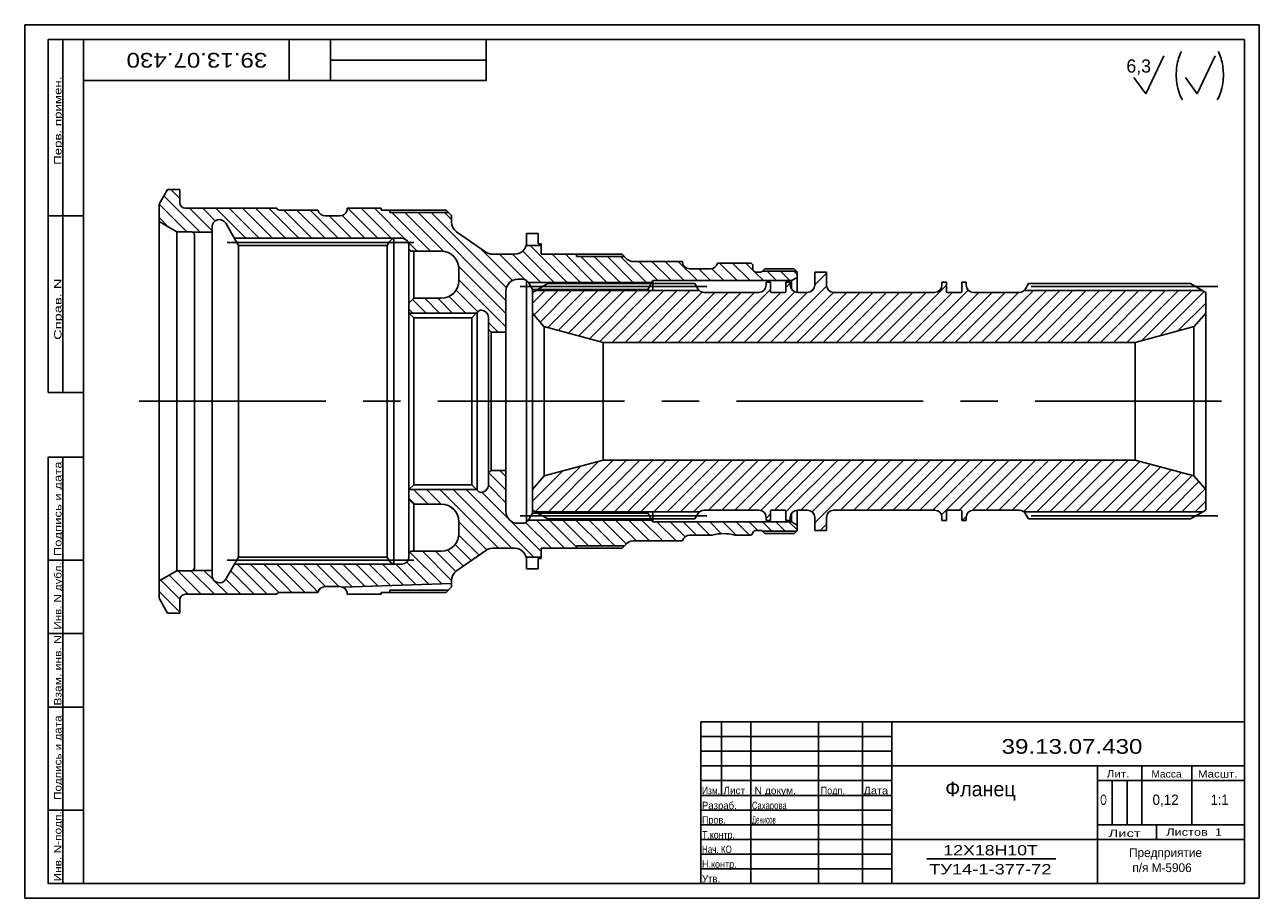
# Model space of a CAD drawing. Header units: millimetres. Extents: x 251 to 1597, y -308 to 286.
# Tile 1 of 7: x 251 to 671, y -130 to 167. Entities that reach past the tile are written whole.
import ezdxf
from ezdxf.enums import TextEntityAlignment as Align

# ---------------------------------------------------------------- set-up
doc = ezdxf.new("R2010")
doc.units = ezdxf.units.MM
doc.linetypes.add('CENTERX2', pattern=[101.6, 63.5, -12.7, 12.7, -12.7])
for name, color, linetype in [('Основной', 7, 'Continuous'), ('Ось', 3, 'CENTERX2'), ('Текст', 5, 'Continuous'), ('Штриховка', 191, 'Continuous')]:
    doc.layers.add(name, color=color, linetype=linetype)
pattern_1 = [(135, (-1e-13, -393.964), (-2.245064, -2.245064), [])]

msp = doc.modelspace()

# ---------------------------------------------------------------- hatches: boundary and pattern name
at = {"layer": 'Штриховка'}
h = msp.add_hatch(dxfattribs=at)
h.set_pattern_fill('ANSI31', color=256, angle=90, style=0)
h.set_pattern_definition([(135, (-464.388, 40.4807), (-2.245064, -2.245064), [])])
h.paths.add_polyline_path([(414.325, 76.485, -0.4142136), (418.325, 80.485), (419.883, 80.485, -0.2490694), (421.954, 79.385), (463.979, 79.385), (464.325, 79.985), (511.42, 79.985), (513.325, 81.085), (513.325, 82.985), (513.145, 83.165), (501.605, 83.165, -0.1941336), (500.911, 82.885), (499.325, 82.885, -0.4142136), (498.325, 83.885), (498.325, 85.385), (497.725, 85.985), (486.275, 85.985, -0.356394), (483.825, 83.985), (476.825, 83.985, -0.4142136), (474.325, 86.485), (457.361, 86.485, -0.1989124), (455.593, 87.217), (454.645, 88.165), (438.325, 88.165), (438.325, 88.985), (426.325, 88.985), (426.325, 91.985), (421.198, 91.985, -0.3419987), (417.325, 88.985), (409.727, 88.985, -0.1539147), (407.433, 89.708), (397.531, 96.642, -0.2446984), (395.825, 99.918), (395.825, 102.085), (394.745, 103.165), (374.825, 103.163), (374.825, 103.983), (371.825, 103.982), (371.825, 104.585), (360.325, 104.585), (360.325, 103.981, -0.3502322), (357.716, 101.985), (352.935, 101.985, -0.3500916), (350.325, 103.98), (337.245, 103.978, -0.3001557), (336.325, 104.585), (305.325, 104.585, -0.4142136), (303.325, 106.585), (303.325, 110.985), (299.212, 110.985), (296.325, 105.985), (296.325, 100.049), (302.325, 96.585), (307.325, 96.585, -0.113237), (307.761, 96.485), (314.325, 96.485), (314.325, 98.243, -0.767327), (318.99, 99.493), (321.94, 94.385), (378.825, 94.385, -0.4142136), (381.325, 91.885), (381.325, 90.585), (381.925, 89.985), (392.325, 89.985, -0.4142136), (398.325, 83.985), (398.325, 79.985, -0.4142136), (392.325, 73.985), (382.925, 73.985), (381.325, 72.385), (381.325, 68.985), (404.325, 68.985), (404.561, 69.22, -0.2536534), (405.881, 69.984, -0.4077191), (408.325, 67.485), (408.325, 63.485), (409.325, 62.485), (414.325, 62.485)])
h = msp.add_hatch(dxfattribs=at)
h.set_pattern_fill('ANSI31', color=256, style=0)
h.set_pattern_definition([(45, (101.3314, -411.3287), (-2.245064, 2.245064), [])])
h.paths.add_polyline_path([(628.347, 58.985), (648.483, 64.38), (652.347, 68.985), (652.347, 75.985), (651.307, 76.585), (590.528, 76.585, -0.1787385), (588.903, 75.985), (573.347, 75.985, -0.4142136), (570.847, 78.485), (570.847, 79.485), (569.347, 79.485), (569.347, 76.285, -0.4142136), (569.047, 75.985), (564.447, 75.985, -0.4142136), (564.147, 76.285), (564.147, 79.485), (562.647, 79.485), (562.647, 78.485, -0.4142136), (560.147, 75.985), (525.847, 75.985, -0.4142136), (523.347, 78.485), (523.347, 82.885), (519.347, 82.885), (519.347, 78.485, -0.4142136), (516.847, 75.985), (513.547, 75.985, -0.4142136), (511.047, 78.485), (511.047, 79.485), (509.547, 79.485), (509.547, 76.285, -0.4142136), (509.247, 75.985), (504.647, 75.985, -0.4142136), (504.347, 76.285), (504.347, 79.485), (502.847, 79.485), (502.847, 78.485, -0.4142136), (500.347, 75.985), (481.79, 75.985, -0.1787385), (480.165, 76.585), (424.386, 76.585), (423.347, 75.985), (423.347, 68.985), (427.21, 64.38), (447.347, 58.985)])
h.paths.add_polyline_path([(447.347, 18.985), (427.347, 13.626), (423.347, 8.985), (423.347, 1.985), (424.386, 1.385), (480.165, 1.385, -0.1787385), (481.79, 1.985), (500.347, 1.985, -0.4142136), (502.847, -0.515), (502.847, -1.515), (504.347, -1.515), (504.347, 1.685, -0.4142136), (504.647, 1.985), (509.247, 1.985, -0.4142136), (509.547, 1.685), (509.547, -1.515), (511.047, -1.515), (511.047, -0.515, -0.4142136), (513.547, 1.985), (516.847, 1.985, -0.4142136), (519.347, -0.515), (519.347, -4.915), (523.347, -4.915), (523.347, -0.515, -0.4142136), (525.847, 1.985), (560.147, 1.985, -0.4142136), (562.647, -0.515), (562.647, -1.515), (564.147, -1.515), (564.147, 1.685, -0.4142136), (564.447, 1.985), (569.047, 1.985, -0.4142136), (569.347, 1.685), (569.347, -1.515), (570.847, -1.515), (570.847, -0.515, -0.4142136), (573.347, 1.985), (588.903, 1.985, -0.1787385), (590.528, 1.385), (651.307, 1.385), (652.347, 1.985), (652.347, 8.985), (648.347, 13.626), (628.347, 18.985)])
h = msp.add_hatch(dxfattribs=at)
h.set_pattern_fill('ANSI31', color=256, angle=90, style=0)
h.set_pattern_definition(pattern_1)
h.paths.add_polyline_path([(476.825, -6.515), (484.485, -6.515, -0.1301889), (492.166, -6.515), (497.725, -6.515), (498.325, -5.915, -0.4142136), (499.325, -4.915), (500.911, -4.915, -0.1941336), (501.605, -5.195), (513.145, -5.195), (513.325, -5.015), (513.325, -3.115), (511.42, -2.015), (464.325, -2.015), (463.979, -1.415), (421.954, -1.415, -0.2490694), (419.883, -2.515), (418.325, -2.515, -0.4142136), (414.325, 1.485), (414.325, 15.485), (409.325, 15.485), (408.325, 14.485), (408.325, 10.485, -0.4077191), (405.881, 7.985, -0.2536534), (404.561, 8.749), (404.325, 8.985), (381.325, 8.985), (381.325, 5.585), (382.925, 3.985), (392.325, 3.985, -0.4142136), (398.325, -2.015), (398.325, -6.015, -0.4142136), (392.325, -12.015), (381.925, -12.015), (381.325, -12.615), (381.325, -13.915, -0.4142136), (378.825, -16.415), (355.325, -16.415), (355.325, -24.015), (357.716, -24.015, -0.1004405), (358.746, -24.202), (395.825, -23.015), (395.825, -21.949, -0.2446984), (397.531, -18.672), (407.433, -11.739, -0.1539147), (409.727, -11.015), (417.325, -11.015, -0.3419987), (421.198, -14.015), (426.325, -14.015), (426.325, -11.015), (438.325, -11.015), (438.325, -10.195), (454.645, -10.195), (455.593, -9.247, -0.1989124), (457.361, -8.515), (474.376, -8.515, -0.356394)])
h = msp.add_hatch(dxfattribs=at)
h.set_pattern_fill('ANSI31', color=256, angle=90, style=0)
h.set_pattern_definition(pattern_1)
h.paths.add_polyline_path([(321.94, -26.615), (321.94, -16.415), (318.99, -21.523, -0.767327), (314.325, -20.273), (314.325, -18.515), (307.761, -18.515, -0.113237), (307.325, -18.615), (302.325, -18.615), (296.325, -22.079), (296.325, -28.015), (299.212, -33.015), (303.325, -33.015), (303.325, -28.615, -0.4142136), (305.325, -26.615)])
h = msp.add_hatch(dxfattribs=at)
h.set_pattern_fill('ANSI31', color=256, angle=90, style=0)
h.set_pattern_definition(pattern_1)
h.paths.add_polyline_path([(355.325, -16.415), (321.94, -16.415), (321.94, -24.015), (355.325, -24.015)])
h = msp.add_hatch(dxfattribs=at)
h.set_pattern_fill('ANSI31', color=256, angle=90, style=0)
h.set_pattern_definition(pattern_1)
h.paths.add_polyline_path([(336.325, -24.015), (321.94, -24.015), (321.94, -26.615), (336.325, -26.615)])
h = msp.add_hatch(dxfattribs=at)
h.set_pattern_fill('ANSI31', color=256, angle=90, style=0)
h.set_pattern_definition(pattern_1)
h.paths.add_polyline_path([(337.245, -26.009, 0.3001557), (336.325, -26.615), (336.325, -24.015), (352.825, -24.015, 0.3384086), (350.325, -26.01)])

# ---------------------------------------------------------------- linework, layer by layer
for p, q in [((670.591, 167.005), (250.591, 167.005)), ((670.591, -129.995), (670.591, 167.005)), ((263.591, 42.005), (263.591, 162.005)), ((270.591, 162.005), (270.591, -124.995)), ((665.591, 162.005), (270.591, 162.005)), ((665.591, -124.995), (665.591, 162.005)), ((354.591, 155.005), (407.591, 155.005)), ((258.591, 102.005), (270.591, 102.005)), ((263.591, -124.995), (263.591, 20.005)), ((258.591, -14.995), (270.591, -14.995)), ((258.591, -39.995), (270.591, -39.995)), ((258.591, -64.995), (270.591, -64.995)), ((480.591, -69.995), (545.591, -69.995)), ((480.591, -69.995), (665.591, -69.995)), ((480.591, -69.995), (480.591, -74.995)), ((480.591, -124.995), (480.591, -69.995)), ((480.591, -124.995), (480.591, -69.995)), ((487.591, -69.995), (487.591, -94.995)), ((497.591, -69.995), (497.591, -124.995)), ((520.591, -69.995), (520.591, -124.995)), ((545.591, -69.995), (535.591, -69.995)), ((535.591, -69.995), (535.591, -124.995)), ((545.591, -69.995), (545.591, -124.995)), ((665.591, -69.995), (665.591, -124.995)), ((480.591, -74.995), (545.591, -74.995)), ((480.591, -79.995), (545.591, -79.995)), ((480.591, -84.995), (665.591, -84.995)), ((615.591, -84.995), (665.591, -84.995)), ((615.591, -84.995), (615.591, -124.995)), ((630.591, -84.995), (630.591, -104.995)), ((647.591, -84.995), (647.591, -104.995)), ((665.591, -84.995), (665.591, -109.995)), ((480.591, -89.995), (545.591, -89.995)), ((615.591, -89.995), (665.591, -89.995)), ((620.591, -89.995), (620.591, -104.995)), ((625.591, -89.995), (625.591, -104.995)), ((480.591, -94.995), (545.591, -94.995)), ((258.591, -99.995), (270.591, -99.995)), ((480.591, -99.995), (545.591, -99.995)), ((480.591, -104.995), (545.591, -104.995)), ((635.591, -104.995), (615.591, -104.995)), ((615.591, -104.995), (665.591, -104.995)), ((635.591, -109.995), (635.591, -104.995)), ((480.591, -109.995), (665.591, -109.995)), ((615.591, -109.995), (635.591, -109.995)), ((665.591, -109.995), (615.591, -109.995)), ((480.591, -114.995), (545.591, -114.995)), ((480.591, -119.995), (545.591, -119.995)), ((258.591, -124.995), (263.591, -124.995)), ((270.591, -124.995), (665.591, -124.995)), ((545.591, -124.995), (480.591, -124.995)), ((665.591, -124.995), (480.591, -124.995)), ((250.591, -129.995), (670.591, -129.995))]:
    msp.add_line(p, q)
for points in [[(270.591, 162.005), (258.591, 162.005), (258.591, 42.005), (270.591, 42.005)], [(270.591, 162.005), (407.591, 162.005), (407.591, 148.005), (270.591, 148.005)], [(270.591, 148.005), (340.591, 148.005), (340.591, 162.005), (270.591, 162.005)], [(340.591, 148.005), (354.591, 148.005), (354.591, 162.005), (340.591, 162.005)], [(270.591, -124.995), (258.591, -124.995), (258.591, 20.005), (270.591, 20.005)]]:
    msp.add_lwpolyline(points, close=True)
at = {"layer": 'Основной'}
for p, q in [((250.591, 167.005), (250.591, -129.995)), ((299.212, 110.985), (296.325, 105.985)), ((299.212, 110.985), (303.325, 110.985)), ((303.325, 110.985), (303.325, 106.585)), ((296.325, 105.985), (296.325, -28.015)), ((305.325, 104.585), (336.325, 104.585)), ((337.245, 103.978), (350.325, 103.98)), ((352.825, 101.985), (357.825, 101.985)), ((360.325, 104.585), (371.825, 104.585)), ((360.325, 103.981), (360.325, 104.585)), ((371.825, 104.585), (371.825, 103.982)), ((371.825, 103.982), (393.925, 103.985)), ((374.825, 103.983), (374.825, 103.163)), ((374.825, 103.163), (394.745, 103.165)), ((393.925, 103.985), (395.825, 102.085)), ((395.825, 102.085), (395.825, 99.918)), ((296.325, 100.049), (302.325, 96.585)), ((314.325, 98.243), (314.325, -20.273)), ((323.325, 91.985), (318.99, 99.493)), ((397.531, 96.642), (407.433, 89.708)), ((302.325, 96.585), (302.325, -18.615)), ((302.325, 96.585), (307.325, 96.585)), ((307.761, 96.485), (314.325, 96.485)), ((308.325, 95.585), (308.325, -17.615)), ((321.94, 94.385), (378.825, 94.385)), ((374.604, 93.135), (373.94, 91.985)), ((376.204, 94.385), (376.204, -16.415)), ((421.325, 95.985), (425.325, 95.985)), ((421.325, 95.985), (421.325, 92.985)), ((425.325, 95.985), (425.325, 92.485)), ((425.325, 92.485), (426.325, 92.485)), ((426.325, 92.485), (426.325, 88.985)), ((323.325, 91.985), (323.325, -14.015)), ((323.325, 91.985), (373.94, 91.985)), ((373.94, 91.985), (373.94, -14.015)), ((381.325, 91.885), (381.325, -13.915)), ((381.325, 90.585), (381.925, 89.985)), ((381.925, 89.985), (392.325, 89.985)), ((382.925, 73.985), (382.925, 89.985)), ((409.727, 88.985), (417.325, 88.985)), ((421.198, 91.985), (426.325, 91.985)), ((426.325, 88.985), (453.825, 88.985)), ((438.325, 88.985), (438.325, 88.165)), ((453.825, 88.985), (455.593, 87.217)), ((438.325, 88.165), (454.645, 88.165)), ((457.361, 86.485), (474.325, 86.485)), ((474.325, 86.485), (474.325, 86.485)), ((486.275, 85.985), (497.725, 85.985)), ((497.725, 85.985), (498.325, 85.385)), ((498.325, 85.385), (498.325, 83.885)), ((398.325, 83.985), (398.325, 79.985)), ((418.325, 80.485), (419.883, 80.485)), ((421.326, 80.026), (421.326, -2.056)), ((464.325, 79.985), (462.593, 76.985)), ((464.325, 79.985), (511.42, 79.985)), ((464.325, 79.985), (464.325, 76.585)), ((476.825, 83.985), (483.825, 83.985)), ((499.325, 82.885), (500.911, 82.885)), ((501.605, 83.165), (513.145, 83.165)), ((502.425, 83.985), (501.618, 83.178)), ((502.425, 83.985), (512.325, 83.985)), ((511.42, 79.985), (513.325, 81.085)), ((511.42, 79.985), (511.42, 77.171)), ((512.325, 83.985), (513.325, 82.985)), ((513.325, 82.985), (513.325, 75.995)), ((519.347, 82.885), (523.347, 82.885)), ((519.347, 78.485), (519.347, 82.885)), ((523.347, 78.485), (523.347, 82.885)), ((414.325, 76.485), (414.325, 1.485)), ((421.961, 79.385), (463.979, 79.385)), ((422.048, 79.235), (423.347, 76.985)), ((423.347, 75.985), (428.543, 78.985)), ((423.347, 76.985), (462.593, 76.985)), ((423.347, 76.985), (423.347, 0.985)), ((423.347, 75.985), (423.347, 1.985)), ((424.386, 76.585), (480.165, 76.585)), ((428.543, 78.985), (478.615, 78.985)), ((462.593, 76.985), (462.593, 76.585)), ((479.625, 77.235), (478.615, 78.985)), ((481.79, 75.985), (500.347, 75.985)), ((502.847, 79.485), (504.347, 79.485)), ((502.847, 78.485), (502.847, 79.485)), ((504.347, 76.285), (504.347, 79.485)), ((504.647, 75.985), (509.247, 75.985)), ((509.547, 79.485), (511.047, 79.485)), ((509.547, 76.285), (509.547, 79.485)), ((511.047, 78.485), (511.047, 79.485)), ((513.547, 75.985), (516.847, 75.985)), ((525.847, 75.985), (560.147, 75.985)), ((562.647, 78.485), (562.647, 79.485)), ((562.647, 79.485), (564.147, 79.485)), ((564.147, 76.285), (564.147, 79.485)), ((564.447, 75.985), (569.047, 75.985)), ((569.347, 76.285), (569.347, 79.485)), ((569.347, 79.485), (570.847, 79.485)), ((570.847, 78.485), (570.847, 79.485)), ((573.347, 75.985), (588.903, 75.985)), ((651.307, 76.585), (590.528, 76.585)), ((591.068, 77.235), (592.079, 78.985)), ((647.151, 78.985), (592.079, 78.985)), ((652.347, 75.985), (647.151, 78.985)), ((652.347, 75.985), (652.347, 1.985)), ((382.925, 73.985), (381.325, 72.385)), ((382.925, 73.985), (392.325, 73.985)), ((381.325, 68.985), (404.325, 68.985)), ((381.325, 68.985), (382.925, 67.385)), ((382.925, 67.385), (402.725, 67.385)), ((382.925, 67.385), (382.925, 10.585)), ((404.561, 69.22), (402.725, 67.385)), ((402.725, 67.385), (402.725, 10.585)), ((404.561, 69.22), (404.561, 8.749)), ((408.325, 67.485), (408.325, 10.485)), ((423.347, 68.985), (427.21, 64.38)), ((652.347, 68.985), (648.483, 64.38)), ((408.325, 63.485), (409.325, 62.485)), ((447.347, 58.985), (427.21, 64.38)), ((427.347, 64.344), (427.347, 13.626)), ((628.347, 58.985), (648.483, 64.38)), ((648.347, 64.344), (648.347, 13.626)), ((409.325, 62.485), (414.325, 62.485)), ((409.325, 62.485), (409.325, 15.485)), ((447.347, 58.985), (447.347, 18.985)), ((447.347, 58.985), (628.347, 58.985)), ((628.347, 58.985), (628.347, 18.985)), ((447.347, 18.985), (427.347, 13.626)), ((447.347, 18.985), (628.347, 18.985)), ((628.347, 18.985), (648.347, 13.626)), ((408.325, 14.485), (409.325, 15.485)), ((409.325, 15.485), (414.325, 15.485)), ((427.347, 13.626), (423.347, 8.985)), ((648.347, 13.626), (652.347, 8.985)), ((381.325, 8.985), (382.925, 10.585)), ((381.325, 8.985), (404.325, 8.985)), ((382.925, 10.585), (402.725, 10.585)), ((404.561, 8.749), (402.725, 10.585)), ((382.925, 3.985), (381.325, 5.585)), ((382.925, 3.985), (382.925, -12.015)), ((382.925, 3.985), (392.325, 3.985)), ((422.048, -1.265), (423.347, 0.985)), ((423.347, 1.985), (428.543, -1.015)), ((423.347, 0.985), (462.593, 0.985)), ((424.386, 1.385), (480.165, 1.385)), ((462.593, 1.385), (462.593, 0.985)), ((464.325, -2.015), (462.593, 0.985)), ((464.325, 1.385), (464.325, -2.015)), ((479.625, 0.735), (478.615, -1.015)), ((481.79, 1.985), (500.347, 1.985)), ((504.347, 1.685), (504.347, -1.515)), ((504.647, 1.985), (509.247, 1.985)), ((509.547, 1.685), (509.547, -1.515)), ((511.42, 0.799), (511.42, -2.015)), ((513.325, 1.975), (513.325, -5.015)), ((513.547, 1.985), (516.847, 1.985)), ((525.847, 1.985), (560.147, 1.985)), ((564.147, 1.685), (564.147, -1.515)), ((564.447, 1.985), (569.047, 1.985)), ((569.347, 1.685), (569.347, -1.515)), ((573.347, 1.985), (588.903, 1.985)), ((651.307, 1.385), (590.528, 1.385)), ((591.068, 0.735), (592.079, -1.015)), ((652.347, 1.985), (647.151, -1.015)), ((398.325, -6.015), (398.325, -2.015)), ((418.325, -2.515), (419.883, -2.515)), ((421.961, -1.415), (463.979, -1.415)), ((428.543, -1.015), (478.615, -1.015)), ((464.325, -2.015), (511.42, -2.015)), ((502.847, -0.515), (502.847, -1.515)), ((502.847, -1.515), (504.347, -1.515)), ((509.547, -1.515), (511.047, -1.515)), ((511.047, -0.515), (511.047, -1.515)), ((511.42, -2.015), (513.325, -3.115)), ((519.347, -0.515), (519.347, -4.915)), ((523.347, -0.515), (523.347, -4.915)), ((562.647, -0.515), (562.647, -1.515)), ((562.647, -1.515), (564.147, -1.515)), ((569.347, -1.515), (570.847, -1.515)), ((570.847, -0.515), (570.847, -1.515)), ((647.151, -1.015), (592.079, -1.015)), ((476.825, -6.515), (484.485, -6.515)), ((492.166, -6.515), (497.725, -6.515)), ((497.725, -6.515), (498.325, -5.915)), ((499.325, -4.915), (500.911, -4.915)), ((501.605, -5.195), (513.145, -5.195)), ((502.425, -6.015), (501.618, -5.208)), ((502.425, -6.015), (512.325, -6.015)), ((512.325, -6.015), (513.325, -5.015)), ((519.347, -4.915), (523.347, -4.915)), ((381.325, -12.615), (381.925, -12.015)), ((381.925, -12.015), (392.325, -12.015)), ((397.531, -18.672), (407.433, -11.739)), ((409.727, -11.015), (417.325, -11.015)), ((426.325, -14.515), (426.325, -11.015)), ((426.325, -11.015), (453.825, -11.015)), ((438.325, -10.195), (454.645, -10.195)), ((438.325, -11.015), (438.325, -10.195)), ((453.825, -11.015), (455.593, -9.247)), ((457.361, -8.515), (474.376, -8.515)), ((323.325, -14.015), (318.99, -21.523)), ((321.94, -16.415), (378.825, -16.415)), ((323.325, -14.015), (373.94, -14.015)), ((374.604, -15.165), (373.94, -14.015)), ((421.198, -14.015), (426.325, -14.015)), ((421.325, -18.015), (421.325, -15.015)), ((425.325, -18.015), (425.325, -14.515)), ((425.325, -14.515), (426.325, -14.515)), ((296.325, -22.079), (302.325, -18.615)), ((302.325, -18.615), (307.325, -18.615)), ((307.761, -18.515), (314.325, -18.515)), ((421.325, -18.015), (425.325, -18.015)), ((352.825, -24.015), (357.825, -24.015)), ((358.746, -24.202), (395.825, -23.015)), ((374.825, -26.013), (374.825, -25.193)), ((374.825, -25.193), (394.745, -25.195)), ((393.925, -26.015), (395.825, -24.115)), ((395.825, -24.115), (395.825, -21.949)), ((299.212, -33.015), (296.325, -28.015)), ((303.325, -33.015), (303.325, -28.615)), ((305.325, -26.615), (336.325, -26.615)), ((337.245, -26.009), (350.325, -26.01)), ((360.325, -26.011), (360.325, -26.615)), ((360.325, -26.615), (371.825, -26.615)), ((371.825, -26.615), (371.825, -26.012)), ((371.825, -26.012), (393.925, -26.015)), ((299.212, -33.015), (303.325, -33.015))]:
    msp.add_line(p, q, dxfattribs=at)
for centre, radius, start, end in [((305.325, 106.585), 2, 180, 270), ((337.245, 104.978), 1, 203.17029, 270), ((352.88, 104.618), 2.633, 194.01804, 268.80309), ((357.77, 104.617), 2.633, 271.19314, 346.01445), ((316.825, 98.243), 2.5, 30, 180), ((399.825, 99.918), 4, 180, 235), ((307.325, 95.585), 1, 0, 90), ((376.769, 91.885), 2.5, 90, 150), ((378.825, 91.885), 2.5, 0, 90), ((417.325, 92.985), 4, 270, 0), ((392.325, 83.985), 6, 0, 90), ((409.727, 92.985), 4, 235, 270), ((457.361, 88.985), 2.5, 225, 270), ((476.825, 86.485), 2.5, 180, 270), ((483.825, 86.485), 2.5, 270, 348.46304), ((392.325, 79.985), 6, 270, 0), ((418.325, 76.485), 4, 90, 180), ((419.883, 77.985), 2.5, 30, 90), ((499.325, 83.885), 1, 180, 270), ((500.911, 83.885), 1, 270, 315), ((481.79, 78.485), 2.5, 210, 270), ((500.347, 78.485), 2.5, 270, 360), ((504.647, 76.285), 0.3, 180, 270), ((509.247, 76.285), 0.3, 270, 360), ((513.547, 78.485), 2.5, 180, 270), ((516.847, 78.485), 2.5, 270, 0), ((525.847, 78.485), 2.5, 180, 270), ((560.147, 78.485), 2.5, 270, 360), ((564.447, 76.285), 0.3, 180, 270), ((569.047, 76.285), 0.3, 270, 360), ((573.347, 78.485), 2.5, 180, 270), ((588.903, 78.485), 2.5, 270, 330), ((405.925, 68.385), 1.6, 91.59172, 148.52406), ((405.825, 67.485), 2.5, 0, 88.72664), ((405.925, 9.585), 1.6, 211.47594, 268.40828), ((405.825, 10.485), 2.5, 271.27336, 0), ((392.325, -2.015), 6, 0, 90), ((418.325, 1.485), 4, 180, 270), ((481.79, -0.515), 2.5, 90, 150), ((500.347, -0.515), 2.5, 0, 90), ((504.647, 1.685), 0.3, 90, 180), ((509.247, 1.685), 0.3, 0, 90), ((513.547, -0.515), 2.5, 90, 180), ((516.847, -0.515), 2.5, 0, 90), ((525.847, -0.515), 2.5, 90, 180), ((560.147, -0.515), 2.5, 0, 90), ((564.447, 1.685), 0.3, 90, 180), ((569.047, 1.685), 0.3, 0, 90), ((573.347, -0.515), 2.5, 90, 180), ((588.903, -0.515), 2.5, 30, 90), ((419.883, -0.015), 2.5, 270, 330), ((392.325, -6.015), 6, 270, 0), ((476.825, -9.015), 2.5, 90, 168.46304), ((488.325, -21.015), 15, 75.16489, 104.83511), ((499.325, -5.915), 1, 90, 180), ((500.911, -5.915), 1, 45, 90), ((409.727, -15.015), 4, 90, 125), ((417.325, -15.015), 4, 0, 90), ((457.361, -11.015), 2.5, 90, 135), ((376.769, -13.915), 2.5, 210, 270), ((378.825, -13.915), 2.5, 270, 0), ((307.325, -17.615), 1, 270, 0), ((316.825, -20.273), 2.5, 180, 330), ((399.825, -21.949), 4, 125, 180), ((352.88, -26.648), 2.633, 91.19691, 165.98196), ((357.77, -26.648), 2.633, 13.98555, 88.80686), ((305.325, -28.615), 2, 90, 180), ((337.245, -27.009), 1, 90, 156.82971)]:
    msp.add_arc(centre, radius, start, end, dxfattribs=at)
at = {"layer": 'Ось'}
for p, q in [((319.458, 92.985), (383.424, 92.985)), ((419.191, 77.985), (487.171, 77.985)), ((420.019, 77.985), (474.841, 77.985)), ((656.503, 77.985), (588.523, 77.985)), ((289.485, 38.985), (662.121, 38.985)), ((419.191, -0.015), (487.171, -0.015)), ((420.019, -0.015), (474.841, -0.015)), ((656.503, -0.015), (588.523, -0.015)), ((319.458, -15.015), (383.424, -15.015))]:
    msp.add_line(p, q, dxfattribs=at)
at = {"layer": 'Текст'}
for p, q in [((631.995, 143.554), (638.064, 156.414)), ((649.474, 143.554), (655.543, 156.414)), ((627.95, 149.065), (631.995, 143.554)), ((645.429, 149.065), (649.474, 143.554)), ((557.457, -116.59), (601.319, -116.59))]:
    msp.add_line(p, q, dxfattribs=at)
for points, start_tangent, end_tangent in [([(644.067, 157.878), (642.558, 152.977), (642.432, 148.077), (644.444, 141.418)], (-0.4475, -0.8942839), (0.4995987, -0.866257)), ([(656.642, 157.878), (658.151, 152.977), (658.277, 148.077), (656.265, 141.418)], (0.4475, -0.8942839), (-0.4995987, -0.866257))]:
    msp.add_spline(points, degree=3, dxfattribs=dict(at, start_tangent=start_tangent, end_tangent=end_tangent))

# ---------------------------------------------------------------- texts
for s, height, rotation, width, p, p2 in [('39.13.07.430', 5, 180, 1.064552, (333.135, 157.414), (285.23, 157.414)), ('Перв. примен.', 2.5, 90, 1.059111, (263.107, 119.362), (263.107, 149.37)), ('Справ. N', 2.5, 90, 1.191739, (263.107, 59.853), (263.107, 80.708)), ('Подпись и дата', 2.5, 90, 0.95396, (263.107, -13.691), (263.107, 18.505)), ('Инв. N дубл.', 2.5, 90, 0.885108, (263.107, -38.607), (263.107, -15.741)), ('Взам. инв. N', 2.5, 90, 0.927148, (263.107, -64.485), (263.107, -40.533)), ('Подпись и дата', 2.5, 90, 0.85065, (263.107, -96.546), (263.107, -67.837)), ('Лит.', 2.5, 359.81877, 0.97023, (618.702, -88.921), (626.383, -88.945)), ('Инв. N-подп.', 2.5, 90, 0.924277, (263.107, -124.261), (263.107, -100.384))]:
    msp.add_text(s, height=height, rotation=rotation, dxfattribs=dict(at, width=width)).set_placement(p, p2, align=Align.FIT)
for s, height, p in [('6,3', 4.5, (625.375, 150.719)), (' Фланец', 5, (561.904, -95.334)), (' Предприятие', 3, (625.171, -115.955)), ('  п/я М-5906', 3, (625.171, -121.09))]:
    msp.add_text(s, height=height, dxfattribs=at).set_placement(p)
for s, height, width, p, p2 in [('39.13.07.430', 5, 1.064552, (582.925, -80.866), (630.83, -80.866)), ('Масса', 2.5, 0.883598, (633.862, -88.945), (644.171, -88.945)), ('Масшт.', 2.5, 1.077067, (649.708, -88.945), (663.171, -88.945)), ('Изм.', 2.5, 0.819926, (480.999, -94.6), (487.149, -94.6)), ('Лист', 2.5, 0.766246, (488.302, -94.6), (495.645, -94.6)), ('N докум.', 2.5, 0.806495, (498.871, -94.6), (512.985, -94.6)), ('Подп.', 2.5, 0.826185, (521.355, -94.6), (529.617, -94.6)), ('Дата', 2.5, 0.834271, (535.96, -94.6), (544.303, -94.6)), ('O', 3.5, 0.952899, (616.479, -98.235), (618.702, -98.235)), ('0,12', 3.5, 0.952899, (634.266, -98.235), (643.16, -98.235)), ('1:1', 3.5, 1.299408, (654.075, -98.235), (660.139, -98.235)), ('Разраб.', 2.5, 0.787644, (480.999, -99.688), (492.814, -99.688)), ('Сахарова', 2.5, 0.616417, (497.999, -99.688), (509.814, -99.688)), ('Пров.', 2.5, 0.809898, (480.999, -104.585), (489.098, -104.585)), ('Денисов', 2.5, 0.462799, (497.999, -104.585), (506.098, -104.585)), ('Т.контр.', 2.5, 0.707076, (480.999, -109.673), (492.195, -109.673)), ('Лист', 2.5, 1.13896, (619.309, -109.142), (630.224, -109.142)), ('Листов  1', 2.5, 0.894129, (638.915, -108.738), (657.916, -108.738)), ('Нач. КО', 2.5, 0.694886, (480.999, -114.598), (491.133, -114.598)), ('12X18H10T', 3.5, 1.224331, (563.117, -115.403), (595.255, -115.403)), ('Н.контр.', 2.5, 0.746189, (480.999, -119.637), (492.814, -119.637)), ('TУ14-1-377-72', 3.5, 0.9914, (558.266, -121.866), (599.904, -121.866)), ('Утв.', 2.5, 0.819926, (480.999, -124.587), (487.149, -124.587))]:
    msp.add_text(s, height=height, dxfattribs=dict(at, width=width)).set_placement(p, p2, align=Align.FIT)

doc.saveas('drawing.dxf')
